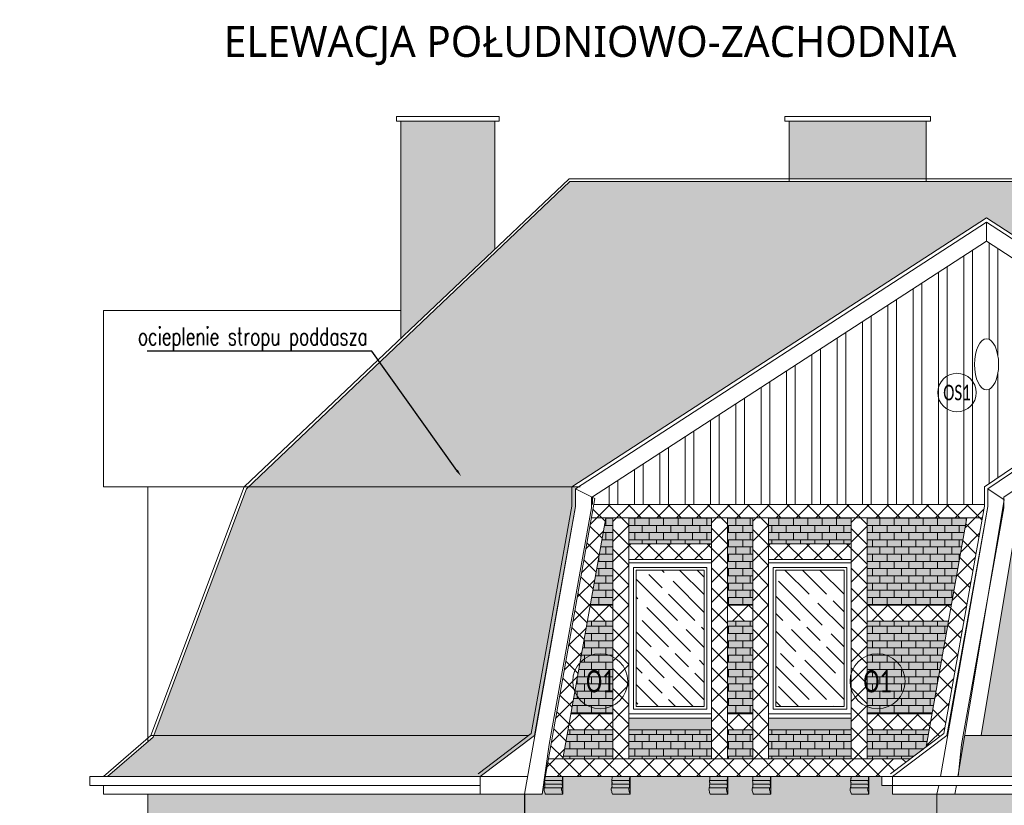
# Model space of a CAD drawing. Header units: millimetres. Extents: x 284606 to 569416, y -192995 to -95103.
# Tile 140 of 178: x 299500 to 300611, y -98380 to -97494. Entities that reach past the tile are written whole.
import ezdxf
from ezdxf import colors
from ezdxf.entities.mleader import LeaderData, LeaderLine
from ezdxf.enums import TextEntityAlignment as Align
from ezdxf.math import Vec2, Vec3

# ---------------------------------------------------------------- set-up
doc = ezdxf.new("R2010")
doc.units = ezdxf.units.MM
doc.linetypes.add('HIDDEN', pattern=[9.525, 6.35, -3.175])
for name, color, linetype, lineweight in [('!STR_Elewacje 0.15', 10, 'Continuous', 15), ('!STR_Konstrukcja 0.20', 200, 'Continuous', 20), ('!STR_Kreskowanie', 253, 'Continuous', 5), ('!STR_Ocieplenie 0.05', 1, 'Continuous', 5), ('!STR_Opisy 0.09', 8, 'Continuous', 9), ('!STR_Przerywana 0.09', 8, 'HIDDEN', 9), ('!STR_Stolarka okienna', 72, 'Continuous', 15), ('EKO Opisy 0.09', 8, 'Continuous', 9)]:
    doc.layers.add(name, color=color, linetype=linetype, lineweight=lineweight)
doc.layers.add('!STR_Kreskowanie ścian', color=7, linetype='Continuous', lineweight=5, true_color=0xa6a6a6)
doc.styles.add('EKO 1-10', font='romans.shx', dxfattribs={"width": 0.8, "height": 15})
doc.styles.add('EKO CM 1-50', font='calibri.ttf', dxfattribs={"width": 0.8, "height": 12.5})
doc.styles.add('j-romans', font='romans.shx', dxfattribs={"width": 0.7})
doc.styles.add('{18b73a54-fa43-428c-adcb-c1c7bbdf2c84}', font='Simplex.shx')
pattern_1 = [(0, (11300.432, 0), (0, 8.128), []), (90, (11300.432, 0), (-8.128, 8.128), [8.128, -8.128])]

# ---------------------------------------------------------------- blocks, each defined once
blk = doc.blocks.new('OKNO GÓRA')
at = {"layer": '!STR_Kreskowanie', "ltscale": 0.3}
h = blk.add_hatch(dxfattribs=at)
h.set_pattern_fill('GOST_WOOD', color=256, scale=7, angle=45)
h.set_pattern_definition([(135, (-288886.88, 98283.69), (29.698485, 29.698485), [70, -14]), (135, (-288867.08, 98283.69), (29.698485, 29.698485), [42, -10.5, 21, -10.5]), (135, (-288842.333, 98278.74), (29.698485, 29.698485), [70, -14])])
h.paths.add_polyline_path([(85, 162), (8, 162), (8, 8), (85, 8)])
at = {"layer": '!STR_Ocieplenie 0.05', "ltscale": 1.5}
blk.add_lwpolyline([(0, 0), (93, 0), (93, -5), (0, -5)], close=True, dxfattribs=at)
at = {"layer": '!STR_Stolarka okienna', "ltscale": 1.5}
blk.add_lwpolyline([(93, 0), (93, 170), (0, 170), (0, 0), (93, 0)], dxfattribs=at)
for points in [[(88, 5), (88, 165), (5, 165), (5, 5)], [(85, 162), (8, 162), (8, 8), (85, 8)]]:
    blk.add_lwpolyline(points, close=True, dxfattribs=at)
blk = doc.blocks.new('DEKOR')
at = {"layer": '!STR_Ocieplenie 0.05', "ltscale": 1.5}
for p, q in [((-10.7, -4.6), (8.8, -4.6)), ((-10.5, -8.6), (8.8, -8.6)), ((-11, -12.6), (8.8, -12.6))]:
    blk.add_line(p, q, dxfattribs=at)
blk.add_lwpolyline([(-9.9, -20), (9.9, -20), (9.9, 0), (-9.9, 0)], dxfattribs=at)
for points in [[(-9.9, -20), (-11.1, -16), (-11, -12.6), (-10.6, -11.9), (-10.6, -10), (-10.5, -8.2), (-10.3, -7.3), (-10.6, -6.3), (-10.5, -3.1), (-10.3, -1.7), (-10.3, 0)], [(9.9, -20), (8.7, -16), (8.8, -12.6), (9.3, -11.9), (9.2, -10), (9.3, -8.2), (9.5, -7.3), (9.2, -6.3), (9.3, -3.1), (9.5, -1.7), (9.5, 0)]]:
    blk.add_spline(points, degree=3, dxfattribs=at)
blk = doc.blocks.new('KÓLKO')
at = {"layer": '!STR_Opisy 0.09'}
blk.add_circle((0, -15.51), 15.51, dxfattribs=at)
at = {"layer": '!STR_Opisy 0.09', "style": 'EKO 1-10', "width": 0.8}
blk.add_attdef('NR', text='', height=15, dxfattribs=at).set_placement((0, -15.51), align=Align.MIDDLE_CENTER)

msp = doc.modelspace()

# ---------------------------------------------------------------- hatches: boundary and pattern name
at = {"layer": '!STR_Kreskowanie ścian', "ltscale": 0.3}
h = msp.add_hatch(dxfattribs=at)
h.set_pattern_fill('AR-B816', color=256, scale=0.04)
h.set_pattern_definition(pattern_1)
h.paths.add_polyline_path([(298643.6, -97608.5), (298603.6, -97608.5), (298603.6, -97683.2), (298618.2, -97673.8), (298643.6, -97690.1)])
h.paths.add_polyline_path([(300036, -97608.5), (299930, -97608.5), (299930, -97853.7), (300036, -97753.3)])
h.paths.add_polyline_path([(300522.4, -97608.5), (300368, -97608.5), (300368, -97673.8), (300522.4, -97673.8)])
h.paths.add_polyline_path([(301048.5, -97608.5), (300882.9, -97608.5), (300882.9, -97673.8), (301048.5, -97673.8)])
h.paths.add_polyline_path([(301282.1, -97608.5), (301104.6, -97608.5), (301104.6, -97714.7), (301282.1, -97886.5)])
h.paths.add_polyline_path([(302551.7, -97608.5), (302511.7, -97608.5), (302511.7, -97690.1), (302537.1, -97673.8), (302551.7, -97683.2)])
h.paths.add_polyline_path([(303967.5, -97605.5), (303789.9, -97605.5), (303789.9, -97840.3), (303967.5, -97707.3)])
h.paths.add_polyline_path([(304189.1, -97605.5), (304023.5, -97605.5), (304023.5, -97673.8), (304189.1, -97673.8)])
h.paths.add_polyline_path([(304704.1, -97605.5), (304549.6, -97605.5), (304549.6, -97673.8), (304704.1, -97673.8)])
h.paths.add_polyline_path([(305142.1, -97611.3), (305036.1, -97611.3), (305036.1, -97756.8), (305100.3, -97822.2), (305142.1, -97822.2)])
at = {"layer": '!STR_Kreskowanie ścian', "ltscale": 1.5}
h = msp.add_hatch(dxfattribs=at)
h.set_pattern_fill('AR-B88', color=256, scale=0.1)
h.set_pattern_definition([(0, (11300.432, 0), (0, 20.32), []), (90, (11300.432, 0), (-10.16, 20.32), [20.32, -20.32])])
h.paths.add_polyline_path([(301061.7, -97676.8), (300588.7, -97676.8), (300120.5, -97676.8), (299758.2, -98020.8), (300123, -98020.8), (300590.7, -97717.6), (301058.4, -98020.8), (301416.2, -98020.8)])
h.paths.add_polyline_path([(301418.6, -98023.1), (301416.2, -98020.8), (301058.4, -98020.8), (301058.4, -98042.8), (301104.3, -98299.1), (301107.2, -98301.3), (301536.3, -98301.3), (301534.6, -98299.8)])
h.paths.add_polyline_path([(301536.3, -98301.3), (301107.2, -98301.3), (301168.5, -98347.5), (301586.9, -98347.5)])
h.paths.add_polyline_path([(301084.1, -98311.5), (301082.3, -98301.3), (300949, -98301.3), (300949, -98301.7), (300856, -98301.7), (300790.4, -98301.6), (300790.4, -98301.7), (300697.4, -98301.7), (300564.3, -98301.3), (300562.5, -98311.5), (300558.8, -98347.5), (301089.8, -98347.5)])
h.paths.add_polyline_path([(300123, -98042.8), (300123, -98020.8), (299758.2, -98020.8), (299755.8, -98023.1), (299651.3, -98301.3), (300074.1, -98301.3), (300077.1, -98299.1)], flags=17)
h.paths.add_polyline_path([(300074.1, -98301.3), (299651.3, -98301.3), (299650.6, -98303.2), (299599.3, -98347.5), (300019.5, -98347.5), (300080.8, -98301.3), (300127, -98043.1), (300127, -98020.8), (300123, -98020.8), (300123, -98042.8), (300077.1, -98299.1)])
h = msp.add_hatch(dxfattribs=at)
h.set_pattern_fill('ANSI32', color=256, scale=3, angle=45)
h.set_pattern_definition([(90, (11300.432, 0), (-28.575, 4e-15), []), (90, (11309.957, 9.525), (-28.575, 4e-15), [])])
h.paths.add_polyline_path([(300798.6, -97878.7), (300590.7, -97743.8), (300145, -98032.9), (300145, -98040.7), (300584.2, -98040.7), (300588.2, -98042.8), (300588.2, -98020.8)])
h.paths.add_polyline_path([(300603.4, -97873.1), (300603.7, -97875.2), (300603.9, -97877.3), (300604.1, -97879.5), (300604.2, -97881.7), (300604.2, -97883.9), (300604.1, -97886.1), (300603.9, -97888.3), (300603.7, -97890.5), (300603.4, -97892.6), (300603, -97894.6), (300602.5, -97896.6), (300602, -97898.5), (300601.4, -97900.3), (300600.8, -97902), (300600, -97903.6), (300599.3, -97905.1), (300598.4, -97906.4), (300597.6, -97907.6), (300596.7, -97908.7), (300595.7, -97909.6), (300594.7, -97910.4), (300593.7, -97910.9), (300592.7, -97911.4), (300591.7, -97911.6), (300590.7, -97911.7), (300589.6, -97911.6), (300588.6, -97911.4), (300587.6, -97910.9), (300586.6, -97910.4), (300585.6, -97909.6), (300584.7, -97908.7), (300583.8, -97907.6), (300582.9, -97906.4), (300582.1, -97905.1), (300581.3, -97903.6), (300580.6, -97902), (300579.9, -97900.3), (300579.3, -97898.5), (300578.8, -97896.6), (300578.3, -97894.6), (300577.9, -97892.6), (300577.6, -97890.5), (300577.4, -97888.3), (300577.2, -97886.1), (300577.1, -97883.9), (300577.1, -97881.7), (300577.2, -97879.5), (300577.4, -97877.3), (300577.6, -97875.2), (300577.9, -97873.1), (300578.3, -97871), (300578.8, -97869), (300579.3, -97867.1), (300579.9, -97865.3), (300580.6, -97863.6), (300581.3, -97862), (300582.1, -97860.5), (300582.9, -97859.2), (300583.8, -97858), (300584.7, -97856.9), (300585.6, -97856), (300586.6, -97855.3), (300587.6, -97854.7), (300588.6, -97854.3), (300589.6, -97854), (300590.7, -97853.9), (300591.7, -97854), (300592.7, -97854.3), (300593.7, -97854.7), (300594.7, -97855.3), (300595.7, -97856), (300596.7, -97856.9), (300597.6, -97858), (300598.4, -97859.2), (300599.3, -97860.5), (300600, -97862), (300600.8, -97863.6), (300601.4, -97865.3), (300602, -97867.1), (300602.5, -97869), (300603, -97871)], flags=16)
at = {"layer": '!STR_Kreskowanie ścian', "ltscale": 0.3}
h = msp.add_hatch(dxfattribs=at)
h.set_pattern_fill('AR-B816', color=256, scale=0.04)
h.set_pattern_definition(pattern_1)
h.paths.add_polyline_path([(300069.5, -98367.5), (300019.5, -98367.5), (299644.7, -98367.5), (299644.7, -98677.6), (300069.5, -98677.6)])
h.paths.add_polyline_path([(299804.3, -98622.3), (299804.3, -98597.3), (299804.3, -98427.3), (299794.4, -98392.4), (299920.3, -98392.4), (299910.3, -98427.3), (299910.3, -98597.3), (299910.3, -98622.3)], flags=16)
h.paths.add_polyline_path([(299809.3, -98592.3), (299809.3, -98432.3), (299905.3, -98432.3), (299905.3, -98592.3), (299860.3, -98592.3)], flags=0)
h.paths.add_polyline_path([(299812.3, -98589.3), (299812.3, -98488.3), (299852.3, -98488.3), (299852.3, -98589.3)], flags=0)
h.paths.add_polyline_path([(299863.3, -98589.3), (299863.3, -98488.3), (299902.3, -98488.3), (299902.3, -98589.3)], flags=0)
h.paths.add_polyline_path([(299748.3, -98481.1), (299748.3, -98455.1), (299772.3, -98455.1), (299772.3, -98481.1)], flags=16)
h.paths.add_polyline_path([(299724.3, -98481.1), (299700.3, -98481.1), (299700.3, -98455.1), (299724.3, -98455.1)], flags=16)
h.paths.add_polyline_path([(299812.3, -98477.3), (299812.3, -98435.3), (299852.3, -98435.3), (299852.3, -98477.3)], flags=0)
h.paths.add_polyline_path([(299863.3, -98477.3), (299863.3, -98435.3), (299902.3, -98435.3), (299902.3, -98477.3)], flags=0)
h.paths.add_polyline_path([(299812.3, -98404.4), (299820.3, -98404.4), (299821.5, -98410.4), (299828.4, -98410.4), (299827.6, -98404.4), (299833.8, -98404.4), (299834.6, -98410.4), (299841.4, -98410.4), (299841, -98404.4), (299848.2, -98404.4), (299848.3, -98410.4), (299854.8, -98410.4), (299854.8, -98404.4), (299860.8, -98404.4), (299860.8, -98410.4), (299867.3, -98410.4), (299867.5, -98404.4), (299874.7, -98404.4), (299874.2, -98410.4), (299881.1, -98410.4), (299881.8, -98404.4), (299888.1, -98404.4), (299887.2, -98410.4), (299894.2, -98410.4), (299895.4, -98404.4), (299903.4, -98404.4), (299900.5, -98416.4), (299893, -98416.4), (299894.2, -98410.4), (299887.2, -98410.4), (299886.4, -98416.4), (299880.3, -98416.4), (299881.1, -98410.4), (299874.2, -98410.4), (299873.7, -98416.4), (299867.1, -98416.4), (299867.3, -98410.4), (299860.8, -98410.4), (299860.8, -98416.4), (299854.8, -98416.4), (299854.8, -98410.4), (299848.3, -98410.4), (299848.5, -98416.4), (299841.9, -98416.4), (299841.4, -98410.4), (299834.6, -98410.4), (299835.4, -98416.4), (299829.3, -98416.4), (299828.4, -98410.4), (299821.5, -98410.4), (299822.7, -98416.4), (299815.2, -98416.4)], flags=0)
h.paths.add_polyline_path([(299942.3, -98481.1), (299942.3, -98455.1), (299966.3, -98455.1), (299966.3, -98481.1)], flags=16)
h.paths.add_polyline_path([(299990.3, -98481.1), (299990.3, -98455.1), (300014.3, -98455.1), (300014.3, -98481.1)], flags=16)
h.paths.add_polyline_path([(299810.1, -98696.6), (299904.6, -98696.6), (299897.7, -98731.5), (299897.7, -98771.7), (300063.5, -98769.9), (300063.5, -98689.6), (299638.7, -98689.6), (299638.7, -98774.4), (299817.9, -98772.5), (299817.9, -98731.5)])
h.paths.add_polyline_path([(300186.5, -98696.6), (300281.1, -98696.6), (300274.2, -98731.5), (300274.2, -98767.7), (300352, -98766.9), (300352, -98731.5), (300344.1, -98696.6), (300438.7, -98696.6), (300431.7, -98731.5), (300431.7, -98766.1), (300528.7, -98765), (300528.7, -98689.6), (300063.5, -98689.6), (300063.5, -98769.9), (300194.4, -98768.5), (300194.4, -98731.5)])
h.paths.add_polyline_path([(300534.7, -98367.5), (300484.7, -98367.5), (300484.7, -98357.5), (300472.4, -98357.5), (300472.4, -98347.5), (300093, -98347.5), (300089.5, -98367.5), (300069.9, -98367.5), (300069.9, -98677.6), (300534.7, -98677.6)])
h.paths.add_polyline_path([(300187.3, -98622.3), (300187.3, -98597.3), (300187.3, -98427.3), (300177.3, -98392.4), (300290.3, -98392.4), (300280.3, -98427.3), (300280.3, -98597.3), (300280.3, -98622.3)], flags=16)
h.paths.add_polyline_path([(300192.3, -98592.3), (300192.3, -98432.3), (300275.3, -98432.3), (300275.3, -98592.3), (300236.3, -98592.3)], flags=0)
h.paths.add_polyline_path([(300195.3, -98589.3), (300195.3, -98488.3), (300228.3, -98488.3), (300228.3, -98589.3)], flags=0)
h.paths.add_polyline_path([(300239.3, -98589.3), (300239.3, -98488.3), (300272.3, -98488.3), (300272.3, -98589.3)], flags=0)
h.paths.add_polyline_path([(300195.3, -98477.3), (300195.3, -98435.3), (300228.3, -98435.3), (300228.3, -98477.3)], flags=0)
h.paths.add_polyline_path([(300239.3, -98477.3), (300239.3, -98435.3), (300272.3, -98435.3), (300272.3, -98477.3)], flags=0)
h.paths.add_polyline_path([(300188.2, -98404.4), (300196.3, -98404.4), (300197.5, -98410.4), (300204.4, -98410.4), (300203.6, -98404.4), (300209.8, -98404.4), (300210.6, -98410.4), (300217.4, -98410.4), (300216.9, -98404.4), (300224.2, -98404.4), (300224.3, -98410.4), (300230.8, -98410.4), (300230.8, -98404.4), (300236.8, -98404.4), (300236.8, -98410.4), (300243.3, -98410.4), (300243.5, -98404.4), (300250.7, -98404.4), (300250.2, -98410.4), (300257, -98410.4), (300257.8, -98404.4), (300264.1, -98404.4), (300263.2, -98410.4), (300270.2, -98410.4), (300271.4, -98404.4), (300279.4, -98404.4), (300276.5, -98416.4), (300269, -98416.4), (300270.2, -98410.4), (300263.2, -98410.4), (300262.4, -98416.4), (300256.2, -98416.4), (300257, -98410.4), (300250.2, -98410.4), (300249.7, -98416.4), (300243.1, -98416.4), (300243.3, -98410.4), (300236.8, -98410.4), (300236.8, -98416.4), (300230.8, -98416.4), (300230.8, -98410.4), (300224.3, -98410.4), (300224.5, -98416.4), (300217.9, -98416.4), (300217.4, -98410.4), (300210.6, -98410.4), (300211.4, -98416.4), (300205.3, -98416.4), (300204.4, -98410.4), (300197.5, -98410.4), (300198.6, -98416.4), (300191.2, -98416.4)], flags=0)
h.paths.add_polyline_path([(300344.9, -98622.3), (300344.9, -98597.3), (300344.9, -98427.3), (300334.9, -98392.4), (300447.9, -98392.4), (300437.9, -98427.3), (300437.9, -98597.3), (300437.9, -98622.3)], flags=16)
h.paths.add_polyline_path([(300349.9, -98592.3), (300349.9, -98432.3), (300432.9, -98432.3), (300432.9, -98592.3), (300393.9, -98592.3)], flags=0)
h.paths.add_polyline_path([(300352.9, -98589.3), (300352.9, -98488.3), (300385.9, -98488.3), (300385.9, -98589.3)], flags=0)
h.paths.add_polyline_path([(300396.9, -98589.3), (300396.9, -98488.3), (300429.9, -98488.3), (300429.9, -98589.3)], flags=0)
h.paths.add_polyline_path([(300352.9, -98477.3), (300352.9, -98435.3), (300385.9, -98435.3), (300385.9, -98477.3)], flags=0)
h.paths.add_polyline_path([(300345.8, -98404.4), (300353.8, -98404.4), (300355, -98410.4), (300362, -98410.4), (300361.1, -98404.4), (300367.4, -98404.4), (300368.2, -98410.4), (300375, -98410.4), (300374.5, -98404.4), (300381.7, -98404.4), (300381.9, -98410.4), (300388.4, -98410.4), (300388.4, -98404.4), (300394.4, -98404.4), (300394.4, -98410.4), (300400.9, -98410.4), (300401.1, -98404.4), (300408.3, -98404.4), (300407.8, -98410.4), (300414.6, -98410.4), (300415.4, -98404.4), (300421.7, -98404.4), (300420.8, -98410.4), (300427.8, -98410.4), (300428.9, -98404.4), (300437, -98404.4), (300434.1, -98416.4), (300426.6, -98416.4), (300427.8, -98410.4), (300420.8, -98410.4), (300419.9, -98416.4), (300413.8, -98416.4), (300414.6, -98410.4), (300407.8, -98410.4), (300407.3, -98416.4), (300400.7, -98416.4), (300400.9, -98410.4), (300394.4, -98410.4), (300394.4, -98416.4), (300388.4, -98416.4), (300388.4, -98410.4), (300381.9, -98410.4), (300382.1, -98416.4), (300375.5, -98416.4), (300375, -98410.4), (300368.2, -98410.4), (300369, -98416.4), (300362.8, -98416.4), (300362, -98410.4), (300355, -98410.4), (300356.2, -98416.4), (300348.7, -98416.4)], flags=0)
h.paths.add_polyline_path([(300396.9, -98477.3), (300396.9, -98435.3), (300429.9, -98435.3), (300429.9, -98477.3)], flags=0)
h.paths.add_polyline_path([(301111.9, -98367.5), (300554.7, -98367.5), (300534.7, -98367.5), (300534.7, -98677.6), (301111.9, -98677.6)])
h.paths.add_polyline_path([(300949, -98622.3), (300856, -98622.3), (300856, -98597.3), (300856, -98427.3), (300846.1, -98392.4), (300959, -98392.4), (300949, -98427.3), (300949, -98597.3)], flags=16)
h.paths.add_polyline_path([(300944, -98592.3), (300905, -98592.3), (300861, -98592.3), (300861, -98432.3), (300944, -98432.3)], flags=0)
h.paths.add_polyline_path([(300941, -98589.3), (300908, -98589.3), (300908, -98488.3), (300941, -98488.3)], flags=0)
h.paths.add_polyline_path([(300897, -98589.3), (300864, -98589.3), (300864, -98488.3), (300897, -98488.3)], flags=0)
h.paths.add_polyline_path([(301002.3, -98481.1), (301002.3, -98455.1), (301026.3, -98455.1), (301026.3, -98481.1)], flags=16)
h.paths.add_polyline_path([(300941, -98477.3), (300908, -98477.3), (300908, -98435.3), (300941, -98435.3)], flags=0)
h.paths.add_polyline_path([(300897, -98477.3), (300864, -98477.3), (300864, -98435.3), (300897, -98435.3)], flags=0)
h.paths.add_polyline_path([(300790.4, -98622.3), (300697.4, -98622.3), (300697.4, -98597.3), (300697.4, -98427.3), (300687.5, -98392.4), (300800.4, -98392.4), (300790.4, -98427.3), (300790.4, -98597.3)], flags=16)
h.paths.add_polyline_path([(300945.2, -98416.4), (300937.7, -98416.4), (300938.9, -98410.4), (300931.9, -98410.4), (300931.1, -98416.4), (300925, -98416.4), (300925.7, -98410.4), (300918.9, -98410.4), (300918.4, -98416.4), (300911.8, -98416.4), (300912, -98410.4), (300905.5, -98410.4), (300905.5, -98416.4), (300899.5, -98416.4), (300899.5, -98410.4), (300893, -98410.4), (300893.2, -98416.4), (300886.6, -98416.4), (300886.1, -98410.4), (300879.3, -98410.4), (300880.1, -98416.4), (300874, -98416.4), (300873.1, -98410.4), (300866.2, -98410.4), (300867.4, -98416.4), (300859.9, -98416.4), (300856.9, -98404.4), (300865, -98404.4), (300866.2, -98410.4), (300873.1, -98410.4), (300872.3, -98404.4), (300878.5, -98404.4), (300879.3, -98410.4), (300886.1, -98410.4), (300885.6, -98404.4), (300892.9, -98404.4), (300893, -98410.4), (300899.5, -98410.4), (300899.5, -98404.4), (300905.5, -98404.4), (300905.5, -98410.4), (300912, -98410.4), (300912.2, -98404.4), (300919.4, -98404.4), (300918.9, -98410.4), (300925.7, -98410.4), (300926.5, -98404.4), (300932.8, -98404.4), (300931.9, -98410.4), (300938.9, -98410.4), (300940.1, -98404.4), (300948.1, -98404.4)], flags=0)
h.paths.add_polyline_path([(300785.4, -98592.3), (300702.4, -98592.3), (300702.4, -98432.3), (300785.4, -98432.3)], flags=0)
h.paths.add_polyline_path([(300782.4, -98589.3), (300705.4, -98589.3), (300705.4, -98435.3), (300782.4, -98435.3)], flags=0)
h.paths.add_polyline_path([(300786.6, -98416.4), (300779.1, -98416.4), (300780.3, -98410.4), (300773.3, -98410.4), (300772.5, -98416.4), (300766.4, -98416.4), (300767.2, -98410.4), (300760.3, -98410.4), (300759.8, -98416.4), (300753.3, -98416.4), (300753.4, -98410.4), (300746.9, -98410.4), (300746.9, -98416.4), (300740.9, -98416.4), (300740.9, -98410.4), (300734.5, -98410.4), (300734.6, -98416.4), (300728, -98416.4), (300727.6, -98410.4), (300720.7, -98410.4), (300721.5, -98416.4), (300715.4, -98416.4), (300714.5, -98410.4), (300707.6, -98410.4), (300708.8, -98416.4), (300701.3, -98416.4), (300698.4, -98404.4), (300706.4, -98404.4), (300707.6, -98410.4), (300714.5, -98410.4), (300713.7, -98404.4), (300719.9, -98404.4), (300720.7, -98410.4), (300727.6, -98410.4), (300727.1, -98404.4), (300734.3, -98404.4), (300734.5, -98410.4), (300740.9, -98410.4), (300740.9, -98404.4), (300746.9, -98404.4), (300746.9, -98410.4), (300753.4, -98410.4), (300753.6, -98404.4), (300760.8, -98404.4), (300760.3, -98410.4), (300767.2, -98410.4), (300768, -98404.4), (300774.2, -98404.4), (300773.3, -98410.4), (300780.3, -98410.4), (300781.5, -98404.4), (300789.5, -98404.4)], flags=0)
h.paths.add_polyline_path([(300634.9, -98481.1), (300610.9, -98481.1), (300610.9, -98455.1), (300634.9, -98455.1)], flags=16)
h.paths.add_polyline_path([(301117.9, -98689.6), (300528.7, -98689.6), (300528.7, -98765), (300704.5, -98763.2), (300704.5, -98731.5), (300696.7, -98696.6), (300791.2, -98696.6), (300784.3, -98731.5), (300784.3, -98762.4), (300863.1, -98761.5), (300863.1, -98731.5), (300855.2, -98696.6), (300949.8, -98696.6), (300942.9, -98731.5), (300942.9, -98760.7), (301117.9, -98758.8)])
h.paths.add_polyline_path([(301284.3, -98731.5), (301276.4, -98696.6), (301371, -98696.6), (301364, -98731.5), (301364, -98756.3), (301536.9, -98754.4), (301542.9, -98754.4), (301542.9, -98689.6), (301117.9, -98689.6), (301117.9, -98758.8), (301284.3, -98757.1)])
h.paths.add_polyline_path([(301536.9, -98367.5), (301305.5, -98367.5), (301111.9, -98367.5), (301111.9, -98677.6), (301536.9, -98677.6)])
h.paths.add_polyline_path([(301270.7, -98622.3), (301270.7, -98597.3), (301270.7, -98427.3), (301260.7, -98392.4), (301386.7, -98392.4), (301376.7, -98427.3), (301376.7, -98597.3), (301376.7, -98622.3)], flags=16)
h.paths.add_polyline_path([(301275.7, -98592.3), (301275.7, -98432.3), (301371.7, -98432.3), (301371.7, -98592.3), (301326.7, -98592.3)], flags=0)
h.paths.add_polyline_path([(301278.7, -98589.3), (301278.7, -98488.3), (301318.7, -98488.3), (301318.7, -98589.3)], flags=0)
h.paths.add_polyline_path([(301166.7, -98481.1), (301166.7, -98455.1), (301190.7, -98455.1), (301190.7, -98481.1)], flags=16)
h.paths.add_polyline_path([(301329.7, -98589.3), (301329.7, -98488.3), (301368.7, -98488.3), (301368.7, -98589.3)], flags=0)
h.paths.add_polyline_path([(301214.7, -98481.1), (301214.7, -98455.1), (301238.7, -98455.1), (301238.7, -98481.1)], flags=16)
h.paths.add_polyline_path([(301278.7, -98477.3), (301278.7, -98435.3), (301318.7, -98435.3), (301318.7, -98477.3)], flags=0)
h.paths.add_polyline_path([(301329.7, -98477.3), (301329.7, -98435.3), (301368.7, -98435.3), (301368.7, -98477.3)], flags=0)
h.paths.add_polyline_path([(301278.6, -98404.4), (301286.6, -98404.4), (301287.8, -98410.4), (301294.8, -98410.4), (301293.9, -98404.4), (301300.2, -98404.4), (301301, -98410.4), (301307.8, -98410.4), (301307.3, -98404.4), (301314.5, -98404.4), (301314.7, -98410.4), (301321.2, -98410.4), (301321.2, -98404.4), (301327.2, -98404.4), (301327.2, -98410.4), (301333.7, -98410.4), (301333.8, -98404.4), (301341.1, -98404.4), (301340.6, -98410.4), (301347.4, -98410.4), (301348.2, -98404.4), (301354.4, -98404.4), (301353.6, -98410.4), (301360.5, -98410.4), (301361.7, -98404.4), (301369.8, -98404.4), (301366.8, -98416.4), (301359.3, -98416.4), (301360.5, -98410.4), (301353.6, -98410.4), (301352.7, -98416.4), (301346.6, -98416.4), (301347.4, -98410.4), (301340.6, -98410.4), (301340.1, -98416.4), (301333.5, -98416.4), (301333.7, -98410.4), (301327.2, -98410.4), (301327.2, -98416.4), (301321.2, -98416.4), (301321.2, -98410.4), (301314.7, -98410.4), (301314.9, -98416.4), (301308.3, -98416.4), (301307.8, -98410.4), (301301, -98410.4), (301301.7, -98416.4), (301295.6, -98416.4), (301294.8, -98410.4), (301287.8, -98410.4), (301289, -98416.4), (301281.5, -98416.4)], flags=0)
h.paths.add_polyline_path([(301408.7, -98481.1), (301408.7, -98455.1), (301432.7, -98455.1), (301432.7, -98481.1)], flags=16)
h.paths.add_polyline_path([(301456.7, -98481.1), (301456.7, -98455.1), (301480.7, -98455.1), (301480.7, -98481.1)], flags=16)
h.paths.add_polyline_path([(301019.7, -98046.5), (300966.5, -98014.2), (300839.7, -98014.2), (300839.7, -97985.5), (300798.3, -97985.5), (300798.3, -98014.2), (300677.4, -98014.2), (300626.9, -98046.2), (300584.4, -98301.3), (301061.6, -98301.3)])
h.paths.add_polyline_path([(300949, -98301.7), (300856, -98301.7), (300856, -98106.7), (300846.1, -98071.8), (300959, -98071.8), (300949, -98106.7)])
h.paths.add_polyline_path([(300944, -98274.7), (300861, -98274.7)], flags=16)
h.paths.add_polyline_path([(300941, -98117.7), (300864, -98117.7)], flags=16)
h.paths.add_polyline_path([(300790.4, -98301.7), (300697.4, -98301.7), (300697.4, -98106.7), (300687.5, -98071.8), (300800.4, -98071.8), (300790.4, -98106.7)])
h.paths.add_polyline_path([(300785.4, -98271.7), (300702.4, -98271.7)], flags=16)
h.paths.add_polyline_path([(300782.4, -98268.7), (300705.4, -98268.7)], flags=16)
at = {"layer": '!STR_Kreskowanie ścian', "ltscale": 0.3, "true_color": 0xdbdbdb}
h = msp.add_hatch(color=254, dxfattribs=at)
h.dxf.hatch_style = 1
h.paths.add_polyline_path([(300169.3, -98055.7), (300161.2, -98055.7), (300143.7, -98154.2), (300169.3, -98154.2)])
h.paths.add_polyline_path([(300169.3, -98172.2), (300140.5, -98172.2), (300121.9, -98276.7), (300169.3, -98276.7)])
h.paths.add_polyline_path([(300169.3, -98294.7), (300118.7, -98294.7), (300112.8, -98327.5), (300169.3, -98327.5)])
h.paths.add_polyline_path([(300280.3, -98294.7), (300187.3, -98294.7), (300187.3, -98327.5), (300280.3, -98327.5)])
h.paths.add_polyline_path([(300326.9, -98294.7), (300298.3, -98294.7), (300298.3, -98327.5), (300326.9, -98327.5)])
h.paths.add_polyline_path([(300326.9, -98172.2), (300298.3, -98172.2), (300298.3, -98276.7), (300326.9, -98276.7)])
h.paths.add_polyline_path([(300326.9, -98055.7), (300298.3, -98055.7), (300298.3, -98154.2), (300326.9, -98154.2)])
h.paths.add_polyline_path([(300280.3, -98055.7), (300187.3, -98055.7), (300187.3, -98085), (300280.3, -98085)])
h.paths.add_polyline_path([(300437.9, -98055.7), (300344.9, -98055.7), (300344.9, -98085), (300437.9, -98085)])
h.paths.add_polyline_path([(300568.5, -98055.7), (300455.9, -98055.7), (300455.9, -98085), (300563.3, -98085)])
h.paths.add_polyline_path([(300563.3, -98085), (300455.9, -98085), (300455.9, -98154.2), (300550.9, -98154.2)])
h.paths.add_polyline_path([(300547.7, -98172.2), (300455.9, -98172.2), (300455.9, -98276.7), (300529.1, -98276.7)])
h.paths.add_polyline_path([(300522.5, -98314.1), (300525.9, -98294.7), (300455.9, -98294.7), (300455.9, -98327.5), (300504.6, -98327.5)])
h.paths.add_polyline_path([(300437.9, -98294.7), (300344.9, -98294.7), (300344.9, -98327.5), (300437.9, -98327.5)])
at = {"layer": '!STR_Kreskowanie ścian', "ltscale": 0.3}
h = msp.add_hatch(dxfattribs=at)
h.set_pattern_fill('AR-B816', color=256, scale=0.04)
h.set_pattern_definition(pattern_1)
h.paths.add_polyline_path([(300169.3, -98055.7), (300161.2, -98055.7), (300143.7, -98154.2), (300169.3, -98154.2)])
h.paths.add_polyline_path([(300169.3, -98172.2), (300140.5, -98172.2), (300121.9, -98276.7), (300169.3, -98276.7)])
h.paths.add_polyline_path([(300169.3, -98294.7), (300118.7, -98294.7), (300112.8, -98327.5), (300169.3, -98327.5)])
h.paths.add_polyline_path([(300280.3, -98294.7), (300187.3, -98294.7), (300187.3, -98327.5), (300280.3, -98327.5)])
h.paths.add_polyline_path([(300326.9, -98294.7), (300298.3, -98294.7), (300298.3, -98327.5), (300326.9, -98327.5)])
h.paths.add_polyline_path([(300326.9, -98172.2), (300298.3, -98172.2), (300298.3, -98276.7), (300326.9, -98276.7)])
h.paths.add_polyline_path([(300326.9, -98055.7), (300298.3, -98055.7), (300298.3, -98154.2), (300326.9, -98154.2)])
h.paths.add_polyline_path([(300280.3, -98055.7), (300187.3, -98055.7), (300187.3, -98085), (300280.3, -98085)])
h.paths.add_polyline_path([(300437.9, -98055.7), (300344.9, -98055.7), (300344.9, -98085), (300437.9, -98085)])
h.paths.add_polyline_path([(300568.5, -98055.7), (300455.9, -98055.7), (300455.9, -98085), (300563.3, -98085)])
h.paths.add_polyline_path([(300563.3, -98085), (300455.9, -98085), (300455.9, -98154.2), (300550.9, -98154.2)])
h.paths.add_polyline_path([(300547.7, -98172.2), (300455.9, -98172.2), (300455.9, -98276.7), (300529.1, -98276.7)])
h.paths.add_polyline_path([(300522.5, -98314.1), (300525.9, -98294.7), (300455.9, -98294.7), (300455.9, -98327.5), (300504.6, -98327.5)])
h.paths.add_polyline_path([(300437.9, -98294.7), (300344.9, -98294.7), (300344.9, -98327.5), (300437.9, -98327.5)])
at = {"layer": '!STR_Kreskowanie ścian', "ltscale": 0.3, "true_color": 0xdbdbdb}
h = msp.add_hatch(color=254, dxfattribs=at)
h.dxf.hatch_style = 1
h.paths.add_polyline_path([(300280.3, -98281.7), (300187.3, -98281.7), (300187.3, -98294.7), (300280.3, -98294.7)])
h.paths.add_polyline_path([(300437.9, -98281.7), (300344.9, -98281.7), (300344.9, -98294.7), (300437.9, -98294.7)])
at = {"layer": '!STR_Ocieplenie 0.05', "lineweight": 5, "ltscale": 0.3, "true_color": 0xa3d425}
h = msp.add_hatch(dxfattribs=at)
h.set_pattern_fill('ANSI37', color=62, scale=5)
h.paths.add_polyline_path([(300504.6, -98327.5), (300096.6, -98327.5), (300093, -98347.5), (300112.8, -98347.5), (300484.1, -98347.5), (300487, -98340.8)])
h.paths.add_polyline_path([(300169.3, -98276.7), (300121.9, -98276.7), (300118.7, -98294.7), (300169.3, -98294.7)])
h.paths.add_polyline_path([(300161.2, -98055.7), (300145, -98055.7), (300096.6, -98327.5), (300112.8, -98327.5)])
h.paths.add_polyline_path([(300187.3, -98055.7), (300169.3, -98055.7), (300169.3, -98327.5), (300187.3, -98327.5)])
h.paths.add_polyline_path([(300169.3, -98154.2), (300143.7, -98154.2), (300140.5, -98172.2), (300169.3, -98172.2)])
h.paths.add_polyline_path([(300280.3, -98085), (300187.3, -98085), (300187.3, -98103), (300280.3, -98103)])
h.paths.add_polyline_path([(300588.2, -98042.8), (300588.2, -98040.7), (300147.6, -98040.7), (300145, -98055.7), (300161.2, -98055.7), (300585.9, -98055.7)])
h.paths.add_polyline_path([(300298.3, -98055.7), (300280.3, -98055.7), (300280.3, -98327.5), (300298.3, -98327.5)])
h.paths.add_polyline_path([(300344.9, -98055.7), (300326.9, -98055.7), (300326.9, -98327.5), (300344.9, -98327.5)])
h.paths.add_polyline_path([(300455.9, -98055.7), (300437.9, -98055.7), (300437.9, -98327.5), (300455.9, -98327.5)])
h.paths.add_polyline_path([(300585.9, -98055.7), (300568.5, -98055.7), (300522.5, -98314.1), (300542.3, -98299.1)])
h.paths.add_polyline_path([(300550.9, -98154.2), (300455.9, -98154.2), (300455.9, -98172.2), (300547.7, -98172.2)])
h.paths.add_polyline_path([(300529.1, -98276.7), (300455.9, -98276.7), (300455.9, -98294.7), (300525.9, -98294.7)])
h.paths.add_polyline_path([(300326.9, -98276.7), (300298.3, -98276.7), (300298.3, -98294.7), (300326.9, -98294.7)])
h.paths.add_polyline_path([(300326.9, -98154.2), (300298.3, -98154.2), (300298.3, -98172.2), (300326.9, -98172.2)])
h.paths.add_polyline_path([(300437.9, -98085), (300344.9, -98085), (300344.9, -98103), (300437.9, -98103)])

# ---------------------------------------------------------------- linework, layer by layer
at = {"layer": '!STR_Elewacje 0.15', "ltscale": 1.5}
for points in [[(300019.5, -98347.5), (299579.2, -98347.5), (299579.2, -98357.5), (300019.5, -98357.5)], [(300472.4, -98347.5), (301602.3, -98347.5), (301602.3, -98357.5), (300472.4, -98357.5)]]:
    msp.add_lwpolyline(points, close=True, dxfattribs=at)
at = {"layer": '!STR_Konstrukcja 0.20', "ltscale": 1.5}
for p, q in [((300590.7, -97744.1), (300590.7, -97722.3)), ((299753.5, -98020.8), (300132.4, -98020.8)), ((300127, -98023.1), (300148.8, -98034.1)), ((300592.2, -98023.1), (300610.5, -98035.4)), ((300148.8, -98034.1), (300089.5, -98367.5)), ((300610.5, -98035.4), (300558.4, -98347.5)), ((300127, -98043.1), (300069.5, -98367.5)), ((300592.2, -98043.1), (300538.8, -98347.5)), ((299594.7, -98347.5), (299648.1, -98301.3)), ((300019.5, -98347.5), (300080.8, -98301.3)), ((300484.7, -98347.5), (300546, -98301.3)), ((299594.7, -98367.5), (299594.7, -98357.5)), ((300072.9, -98347.5), (300019.5, -98347.5)), ((300019.5, -98347.5), (300019.5, -98367.5)), ((300538.1, -98347.5), (300484.7, -98347.5)), ((300484.7, -98347.5), (300484.7, -98367.5)), ((300536.8, -98357.5), (300534.7, -98367.5)), ((300556.8, -98357.5), (300554.7, -98367.5)), ((299876.1, -98367.5), (299594.7, -98367.5)), ((300069.5, -98367.5), (300019.5, -98367.5)), ((300069.5, -98367.5), (300069.5, -98677.6)), ((300069.5, -98367.5), (300089.5, -98367.5)), ((300534.7, -98367.5), (300484.7, -98367.5)), ((300534.7, -98677.6), (300534.7, -98367.5)), ((300534.7, -98367.5), (300554.7, -98367.5))]:
    msp.add_line(p, q, dxfattribs=at)
for points in [[(300041, -97608.5), (299925, -97608.5), (299925, -97603.5), (300041, -97603.5)], [(300527.4, -97608.5), (300363, -97608.5), (300363, -97603.5), (300527.4, -97603.5)]]:
    msp.add_lwpolyline(points, close=True, dxfattribs=at)
for points in [[(299930, -97853.7), (299930, -97608.5), (300036, -97608.5), (300036, -97753.3)], [(300368, -97676.8), (300368, -97608.5), (300522.4, -97608.5), (300522.4, -97676.8)], [(299594.7, -98347.5), (299648.1, -98301.3), (299753.5, -98020.8), (300119.9, -97673.8)], [(299599.3, -98347.5), (299650.6, -98303.2), (299755.8, -98023.1), (300120.5, -97676.8), (300588.7, -97676.8), (301061.7, -97676.8), (301418.6, -98023.1), (301534.6, -98299.8), (301586.9, -98347.5)], [(300119.9, -97673.8), (300588.7, -97673.8), (301062.3, -97673.8), (301420.8, -98020.8), (301536.9, -98297.6), (301586.9, -98343.8)], [(300017.1, -98344.3), (300077.1, -98299.1), (300123, -98042.8), (300123, -98020.8), (300590.7, -97717.6)], [(300019.5, -98347.5), (300080.8, -98301.3), (300127, -98043.1), (300127, -98023.1), (300590.7, -97722.3)], [(301168.5, -98347.5), (301104.3, -98299.1), (301058.4, -98042.8), (301058.4, -98020.8), (300590.7, -97717.6)], [(301161.9, -98347.5), (301100.6, -98301.3), (301054.4, -98043.1), (301054.4, -98023.1), (300590.7, -97722.3)], [(300089.5, -98367.5), (300097.2, -98311.5), (300145, -98044.7), (300145, -98032.9), (300590.7, -97743.8)], [(300798.6, -97878.7), (300590.7, -97743.8)], [(300482.3, -98344.3), (300542.3, -98299.1), (300588.2, -98042.8), (300588.2, -98020.8), (300814.8, -97867.7)], [(300484.7, -98347.5), (300546, -98301.3), (300592.2, -98043.1), (300592.2, -98023.1), (300818.4, -97870.1)], [(300558.8, -98347.5), (300562.5, -98311.5), (300610.2, -98044.7), (300610.2, -98032.7), (300818.8, -97891.6)], [(299644.7, -98677.6), (299644.7, -98367.5)], [(299644.7, -98367.5), (300069.5, -98367.5)], [(300069.9, -98677.6), (300069.9, -98367.5)], [(301536.9, -98367.5), (300554.7, -98367.5)]]:
    msp.add_lwpolyline(points, dxfattribs=at)
at = {"layer": '!STR_Kreskowanie ścian', "ltscale": 0.3}
for p, q in [((299594.7, -98020.8), (299594.7, -97822.2)), ((299594.7, -97822.2), (299930, -97822.2)), ((299594.7, -98020.8), (299753.5, -98020.8)), ((299644.7, -98308.2), (299644.7, -98020.8))]:
    msp.add_line(p, q, dxfattribs=at)
at = {"layer": '!STR_Ocieplenie 0.05', "ltscale": 1.5}
for p, q in [((299648.1, -98301.3), (299753.5, -98020.8)), ((300147.6, -98040.7), (300588.2, -98040.7)), ((300112.8, -98327.5), (300161.2, -98055.7)), ((300145, -98055.7), (300585.9, -98055.7)), ((300169.3, -98055.7), (300169.3, -98327.5)), ((300187.3, -98055.7), (300187.3, -98327.5)), ((300280.3, -98055.7), (300280.3, -98327.5)), ((300298.3, -98055.7), (300298.3, -98327.5)), ((300326.9, -98055.7), (300326.9, -98327.5)), ((300344.9, -98055.7), (300344.9, -98327.5)), ((300437.9, -98055.7), (300437.9, -98327.5)), ((300455.9, -98055.7), (300455.9, -98327.5)), ((300522.5, -98314.1), (300568.5, -98055.7)), ((300280.3, -98085), (300187.3, -98085)), ((300437.9, -98085), (300344.9, -98085)), ((300280.3, -98103), (300187.3, -98103)), ((300437.9, -98103), (300344.9, -98103)), ((300169.3, -98154.2), (300143.7, -98154.2)), ((300326.9, -98154.2), (300298.3, -98154.2)), ((300550.9, -98154.2), (300455.9, -98154.2)), ((300169.3, -98172.2), (300140.5, -98172.2)), ((300326.9, -98172.2), (300298.3, -98172.2)), ((300547.7, -98172.2), (300455.9, -98172.2)), ((300169.3, -98276.7), (300121.9, -98276.7)), ((300280.3, -98276.7), (300187.3, -98276.7)), ((300326.9, -98276.7), (300298.3, -98276.7)), ((300437.9, -98276.7), (300344.9, -98276.7)), ((300529.1, -98276.7), (300455.9, -98276.7)), ((299648.1, -98301.3), (300074.1, -98301.3)), ((300169.3, -98294.7), (300118.7, -98294.7)), ((300280.3, -98294.7), (300187.3, -98294.7)), ((300326.9, -98294.7), (300298.3, -98294.7)), ((300437.9, -98294.7), (300344.9, -98294.7)), ((300525.9, -98294.7), (300455.9, -98294.7)), ((301079.9, -98301.3), (300566.1, -98301.3)), ((300504.6, -98327.5), (300096.6, -98327.5)), ((300484.7, -98347.5), (300093, -98347.5))]:
    msp.add_line(p, q, dxfattribs=at)
msp.add_lwpolyline([(300584.4, -98301.3), (300626.9, -98046.2), (300819, -97915.6), (301019.7, -98046.5), (301061.6, -98301.3)], dxfattribs=at)
msp.add_ellipse((300590.7, -97882.8), major_axis=(0, -28.9), ratio=0.468461, dxfattribs=at)

# ---------------------------------------------------------------- block references
at = {"layer": '!STR_Ocieplenie 0.05'}
for name, p in [('OKNO GÓRA', (300187.3, -98276.7)), ('OKNO GÓRA', (300344.9, -98276.7)), ('DEKOR', (300102.9, -98347.5)), ('DEKOR', (300178.7, -98347.5)), ('DEKOR', (300288.9, -98347.5)), ('DEKOR', (300337.5, -98347.5)), ('DEKOR', (300448.1, -98347.5))]:
    msp.add_blockref(name, p, dxfattribs=at)
at = {"layer": 'EKO Opisy 0.09'}
ref = msp.add_blockref('KÓLKO', (300557.3, -97892.9), dxfattribs=dict(at, xscale=1.4, yscale=1.4, zscale=1.4))
ref.add_attrib('NR', 'OS1', dxfattribs={"height": 17.5, "style": 'EKO CM 1-50', "width": 0.7}).set_placement((300557.3, -97914.6), align=Align.MIDDLE_CENTER)
ref = msp.add_blockref('KÓLKO', (300154.9, -98209.1), dxfattribs=dict(at, xscale=2, yscale=2, zscale=2))
ref.add_attrib('NR', 'O1', dxfattribs={"height": 25, "style": 'EKO CM 1-50', "width": 0.7}).set_placement((300154.9, -98240.1), align=Align.MIDDLE_CENTER)
ref = msp.add_blockref('KÓLKO', (300467.7, -98209.1), dxfattribs=dict(at, xscale=2, yscale=2, zscale=2))
ref.add_attrib('NR', 'O1', dxfattribs={"height": 25, "style": 'EKO CM 1-50', "width": 0.7}).set_placement((300467.7, -98240.1), align=Align.MIDDLE_CENTER)

# ---------------------------------------------------------------- texts
at = {"layer": '!STR_Przerywana 0.09', "ltscale": 0.3, "insert": (299730.4, -97501.2), "char_height": 35, "attachment_point": 1, "style": '{18b73a54-fa43-428c-adcb-c1c7bbdf2c84}'}
msp.add_mtext_dynamic_manual_height_columns('{\\fSegoe UI Variable Display Light|b0|i0|c238|p2;ELEWACJA POŁUDNIOWO-ZACHODNIA}', width=1029.733, gutter_width=453.6, heights=[0], dxfattribs=at)

# ---------------------------------------------------------------- leaders
at = {"layer": '!STR_Opisy 0.09', "ltscale": 0.3}
ml = msp.add_multileader_mtext('Standard', dxfattribs=at)
ml.set_content('ocieplenie stropu poddasza', color=256, style='j-romans')
ml.set_leader_properties()
ml.build(insert=Vec2(0, 0))
ml.multileader.update_dxf_attribs({"text_right_attachment_type": 6, "dogleg_length": 0.36, "arrow_head_size": 8, "scale": 2})
ctx = ml.context
ctx.base_point, ctx.scale, ctx.char_height, ctx.arrow_head_size, ctx.landing_gap_size, ctx.plane_origin = Vec3(298976.5, -97827.8), 2, 20, 8, 4, Vec3(343291.3, -99579.5)
ctx.right_attachment = 6
notes = []
notes.append((ctx, [(0, (1, 1, 0), (298975.7, -97827.8), (1, 0), 0.72, [(1, [(298826.2, -98008.9)], 0, [])])]))
ctx.mtext.insert, ctx.mtext.width, ctx.mtext.flow_direction = Vec3(298980.5, -97814.5), 616.028, 5
ml = msp.add_multileader_mtext('Standard', dxfattribs=at)
ml.set_content('ocieplenie stropu poddasza', color=256, style='j-romans')
ml.set_leader_properties()
ml.build(insert=Vec2(0, 0))
ml.multileader.update_dxf_attribs({"text_right_attachment_type": 6, "dogleg_length": 0.36, "arrow_head_size": 8, "scale": 2})
ctx = ml.context
ctx.base_point, ctx.scale, ctx.char_height, ctx.arrow_head_size, ctx.landing_gap_size, ctx.plane_origin = Vec3(299598.7, -97854.5), 2, 20, 8, 4, Vec3(343945.4, -99579.5)
ctx.right_attachment, ctx.text_align_type = 6, 2
notes.append((ctx, [(1, (1, 1, 0), (299897.5, -97867.8), (-1, 0), 0.72, [(1, [(299998, -98008.9)], 0, [])])]))
ctx.mtext.insert, ctx.mtext.width, ctx.mtext.alignment, ctx.mtext.flow_direction = Vec3(299892.7, -97841.2), 616.028, 3, 5
for ctx, leaders in notes:
    for number, flags, end, landing, length, lines in leaders:
        leader = LeaderData()
        leader.index, (leader.has_last_leader_line, leader.has_dogleg_vector, leader.attachment_direction) = number, flags
        leader.last_leader_point, leader.dogleg_vector, leader.dogleg_length = Vec3(end), Vec3(landing), length
        for number, points, colour, breaks in lines:
            line = LeaderLine()
            line.index, line.vertices, line.color, line.breaks = number, Vec3.list(points), colors.encode_raw_color(colour), breaks
            leader.lines.append(line)
        ctx.leaders.append(leader)

doc.saveas('drawing.dxf')
